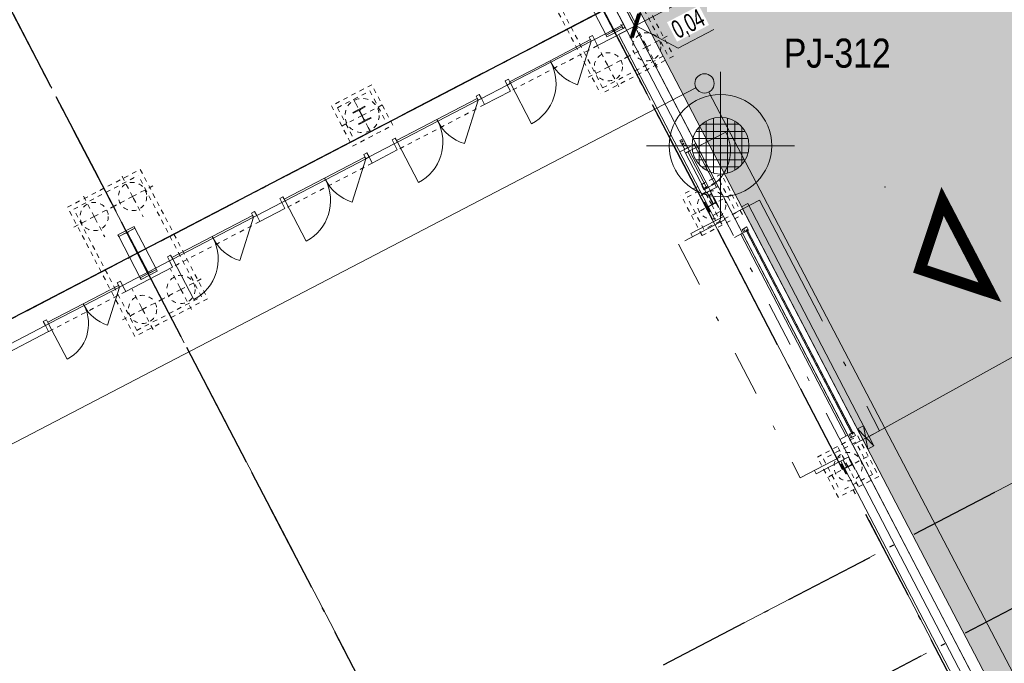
# Model space of a CAD drawing. Header units: metres. Extents: x -535942 to -530626, y -1087729 to -1086275.
# Tile 218 of 247: x -534153 to -534131, y -1086799 to -1086785. Entities that reach past the tile are written whole.
import ezdxf
from ezdxf.enums import TextEntityAlignment as Align

# ---------------------------------------------------------------- set-up
doc = ezdxf.new("R2010")
doc.units = ezdxf.units.M
for name, pattern in [('A_CARA_07', [7, 5, -2]), ('A_CARA_15', [7.6, 5, -1.3, 0, -1.3]), ('B_CARA_03', [3, 2, -1]), ('B_CARA_12', [2.6, 1, -0.8, 0, -0.8]), ('CONTINOUS', [0]), ('Čerchovaná 20mm', [3000, 2000, -500, 0, -500]), ('Čerchovaná 3mm', [5, 3, -1, 0, -1])]:
    doc.linetypes.add(name, pattern=pattern)
for name, color, linetype in [('18', 7, 'Continuous'), ('_blok vrty G Consult', 7, 'Continuous'), ('_blok zaměření - nové', 7, 'Continuous'), ('_základy', 7, 'Continuous'), ('AG srafy budovy', 21, 'Continuous'), ('RP_kom_odvodnění', 160, 'Continuous'), ('RP_kom_odvodnění popis', 160, 'Continuous')]:
    doc.layers.add(name, color=color, linetype=linetype)
for name, color, linetype, lineweight in [('AG budovy tence', 240, 'Continuous', 18), ('AG budovy tluste', 240, 'Continuous', 50), ('AG_kanal destova', 24, 'G_POTR_626_PN', 35), ('AG_kanal splaskova', 24, 'G_POTR_627_PN', 35), ('AG_koty souradnice značky', 240, 'Continuous', 13), ('CA_DVERE', 7, 'Continuous', 13), ('CA_DVERE18', 8, 'Continuous', 9), ('CA_DVERE25', 7, 'Continuous', 9), ('CA_DVERE_NEVHRA1', 3, 'Čerchovaná 3mm', 13), ('CA_NEVHRA', 3, 'A_CARA_07', 9), ('CA_NEVHRA1', 3, 'Čerchovaná 3mm', 18), ('CA_OSY', 5, 'A_CARA_15', 18), ('CA_POHHRA18', 8, 'Continuous', 18), ('CA_POHHRA25', 7, 'Continuous', 25), ('CA_REZY', 1, 'Continuous', 50), ('CA_SRAFY', 9, 'Continuous', 35), ('CA_ZAKLADY25', 7, 'Continuous', 18), ('CA_ZARIZPRED', 8, 'B_CARA_12', 9), ('F-AFFFEQM', 6, 'Continuous', 18), ('RP_kom_popis', 240, 'Continuous', 35), ('RP_kom_srafy_asfalt', 41, 'Continuous', 18), ('RP_komunikace', 240, 'Continuous', 35)]:
    doc.layers.add(name, color=color, linetype=linetype, lineweight=lineweight)
doc.layers.add('AG revizni oblacek', color=111, linetype='Continuous', plot=False)
doc.layers.add('AG_revizni oblacek', color=111, linetype='Continuous', plot=False)
doc.styles.add('PM-Poznámka', font='ARIALN.TTF', dxfattribs={"width": 0.8})
doc.styles.get("Standard").update_dxf_attribs({"font": 'ARIALN.TTF'})
doc.linetypes.add('G_POTR_626_PN', pattern='A,0.5,-1,2,-6.5,[8,hpfmlin.shx,S=1,R=0,X=0,Y=0],-6.5,2,-1,0.5', length=20)
doc.linetypes.add('G_POTR_627_PN', pattern='A,0.5,-1,2,-6.5,[9,hpfmlin.shx,S=1,R=0,X=0,Y=0],-6.5,2,-1,0.5', length=20)
doc.dimstyles.new('RP_Poznámkový', dxfattribs={"dimscale": 0, "dimtxt": 2, "dimasz": 2, "dimexe": 0, "dimexo": 5, "dimgap": 0.5, "dimtad": 1, "dimzin": 1, "dimtxsty": 'PM-Poznámka', "dimblk": 'ARCHTICK', "dimcen": 2.5, "dimclrd": 256, "dimclre": 256, "dimclrt": 256, "dimadec": 5, "dimazin": 0, "dimtm": 1e-09, "dimtfac": 1, "dimtmove": 1, "dimatfit": 3, "dimldrblk": 'CLOSEDBLANK', "dimfxl": 10, "dimfxlon": 1, "dimtfill": 1, "dimlwd": 13, "dimlwe": 13, "dimarcsym": 0})

# ---------------------------------------------------------------- blocks, each defined once
blk = doc.blocks.new('Zaměření - zekan')
at = {"layer": '18', "color": 252, "lineweight": 15}
blk.add_point((-534133.59, -1086788.83), dxfattribs=at)
blk = doc.blocks.new('vjezd')
at = {"layer": 'AG_koty souradnice značky', "color": 0, "const_width": 0.25}
blk.add_lwpolyline([(-976055.613, -717182.345), (-976053.366, -717182.345), (-976054.456, -717181.223)], close=True, dxfattribs=at)
blk = doc.blocks.new('půdorys nový')
at = {"color": 251, "lineweight": 15}
for p, q in [((301.967, 75.606), (301.567, 75.606)), ((301.567, 75.606), (301.567, 75.566)), ((301.567, 75.566), (301.757, 75.566)), ((301.567, 75.565), (301.737, 75.565)), ((301.567, 74.547), (301.567, 75.565)), ((301.737, 75.565), (301.757, 75.545)), ((301.757, 75.566), (301.757, 74.546)), ((301.777, 74.546), (301.777, 75.566)), ((301.777, 75.566), (301.967, 75.566)), ((301.777, 75.545), (301.797, 75.565)), ((301.797, 75.565), (301.967, 75.565)), ((301.967, 75.566), (301.967, 75.606)), ((301.967, 75.565), (301.967, 74.547)), ((307.682, 75.606), (307.382, 75.606)), ((307.382, 75.606), (307.382, 75.592)), ((307.382, 75.592), (307.501, 75.592)), ((307.528, 75.565), (307.528, 75.357)), ((307.536, 75.357), (307.536, 75.565)), ((307.563, 75.592), (307.682, 75.592)), ((307.682, 75.592), (307.682, 75.606)), ((313.097, 74.547), (313.097, 75.565)), ((313.287, 75.566), (313.287, 74.546)), ((313.307, 74.546), (313.307, 75.566)), ((307.382, 75.33), (307.382, 75.316)), ((307.501, 75.33), (307.382, 75.33)), ((307.382, 75.316), (307.682, 75.316)), ((307.682, 75.33), (307.563, 75.33)), ((307.682, 75.316), (307.682, 75.33)), ((301.757, 74.567), (301.737, 74.547)), ((301.797, 74.547), (301.777, 74.567)), ((313.287, 74.567), (313.267, 74.547)), ((313.327, 74.547), (313.307, 74.567)), ((313.497, 74.607), (313.497, 74.547)), ((301.737, 74.547), (301.567, 74.547)), ((301.757, 74.546), (301.567, 74.546)), ((301.567, 74.546), (301.567, 74.506)), ((301.567, 74.506), (301.967, 74.506)), ((301.967, 74.546), (301.777, 74.546)), ((301.967, 74.547), (301.797, 74.547)), ((301.967, 74.506), (301.967, 74.546)), ((313.267, 74.547), (313.097, 74.547)), ((313.287, 74.546), (313.097, 74.546)), ((313.097, 74.546), (313.097, 74.506)), ((313.097, 74.506), (313.497, 74.506)), ((313.497, 74.546), (313.307, 74.546)), ((313.497, 74.547), (313.327, 74.547)), ((313.497, 74.506), (313.497, 74.546)), ((313.467, 71.596), (313.467, 71.746)), ((313.467, 71.746), (313.547, 71.746)), ((313.467, 71.596), (313.467, 71.536)), ((313.472, 71.536), (313.472, 71.596)), ((313.537, 71.606), (313.477, 71.606)), ((313.477, 71.601), (313.537, 71.601)), ((313.491, 71.706), (313.496, 71.716)), ((313.496, 71.697), (313.491, 71.706)), ((313.491, 71.646), (313.496, 71.656)), ((313.496, 71.637), (313.491, 71.646)), ((313.496, 71.716), (313.507, 71.716)), ((313.507, 71.697), (313.496, 71.697)), ((313.496, 71.656), (313.507, 71.656)), ((313.507, 71.637), (313.496, 71.637)), ((313.507, 71.716), (313.513, 71.706)), ((313.513, 71.706), (313.507, 71.697)), ((313.507, 71.656), (313.513, 71.646)), ((313.513, 71.646), (313.507, 71.637)), ((313.542, 71.596), (313.542, 71.536)), ((313.547, 71.536), (313.547, 71.596)), ((313.467, 71.526), (313.467, 71.536)), ((313.477, 71.526), (313.467, 71.526)), ((313.537, 71.531), (313.477, 71.531)), ((313.477, 71.526), (313.537, 71.526)), ((313.547, 71.526), (313.537, 71.526)), ((313.467, 70.456), (313.467, 70.466)), ((313.477, 70.461), (313.537, 70.461)), ((313.329, 70.291), (313.317, 70.291)), ((313.317, 70.291), (313.317, 70.051)), ((313.329, 70.196), (313.329, 70.291)), ((313.467, 70.456), (313.467, 70.396)), ((313.467, 70.386), (313.467, 70.396)), ((313.467, 70.386), (313.467, 70.176)), ((313.467, 70.386), (313.477, 70.386)), ((313.467, 70.176), (313.467, 70.386)), ((313.472, 70.396), (313.472, 70.456)), ((313.537, 70.391), (313.477, 70.391)), ((313.477, 70.386), (313.537, 70.386)), ((313.477, 70.176), (313.477, 70.386)), ((313.537, 70.292), (313.534, 70.292)), ((313.534, 70.292), (313.534, 70.197)), ((313.547, 70.291), (313.535, 70.291)), ((313.535, 70.291), (313.535, 70.196)), ((313.537, 70.292), (313.537, 70.386)), ((313.537, 70.386), (313.547, 70.386)), ((313.537, 70.292), (313.547, 70.292)), ((313.542, 70.456), (313.542, 70.396)), ((313.547, 70.396), (313.547, 70.456)), ((313.547, 70.051), (313.547, 70.291)), ((313.317, 70.051), (313.329, 70.051)), ((313.329, 70.051), (313.329, 70.147)), ((313.514, 70.175), (313.35, 70.175)), ((313.35, 70.168), (313.514, 70.168)), ((313.467, 70.176), (313.477, 70.176)), ((313.513, 70.176), (313.477, 70.176)), ((313.535, 70.147), (313.535, 70.051)), ((313.535, 70.051), (313.547, 70.051)), ((313.329, 63.811), (313.317, 63.811)), ((313.317, 63.811), (313.317, 63.571)), ((313.329, 63.716), (313.329, 63.811)), ((313.397, 63.876), (313.397, 63.696)), ((313.397, 63.696), (313.397, 63.876)), ((313.407, 63.696), (313.407, 63.876)), ((313.537, 63.812), (313.534, 63.812)), ((313.534, 63.812), (313.534, 63.717)), ((313.547, 63.811), (313.535, 63.811)), ((313.535, 63.811), (313.535, 63.716)), ((313.537, 63.812), (313.537, 63.876)), ((313.537, 63.812), (313.547, 63.812)), ((313.547, 63.571), (313.547, 63.811)), ((313.317, 63.571), (313.329, 63.571)), ((313.329, 63.571), (313.329, 63.667)), ((313.514, 63.695), (313.35, 63.695)), ((313.35, 63.688), (313.514, 63.688)), ((313.397, 63.696), (313.407, 63.696)), ((313.513, 63.696), (313.407, 63.696)), ((313.535, 63.667), (313.535, 63.571)), ((313.535, 63.571), (313.547, 63.571))]:
    blk.add_line(p, q, dxfattribs=at)
for centre, radius, start, end in [((307.501, 75.565), 0.027, 0, 90), ((307.563, 75.565), 0.027, 90, 180), ((307.501, 75.357), 0.027, 270, 0), ((307.563, 75.357), 0.027, 180, 270), ((313.477, 71.596), 0.01, 90, 180), ((313.477, 71.596), 0.005, 90, 180), ((313.502, 71.706), 0.012, 90, 270), ((313.502, 71.646), 0.012, 90, 270), ((313.502, 71.706), 0.006, 90, 270), ((313.502, 71.646), 0.006, 90, 270), ((313.502, 71.706), 0.012, 270, 90), ((313.502, 71.706), 0.006, 270, 90), ((313.502, 71.646), 0.012, 270, 90), ((313.502, 71.646), 0.006, 270, 90), ((313.537, 71.596), 0.01, 0, 90), ((313.537, 71.596), 0.005, 0, 90), ((313.477, 71.536), 0.01, 180, 270), ((313.477, 71.536), 0.005, 180, 270), ((313.537, 71.536), 0.005, 270, 0), ((313.537, 71.536), 0.01, 270, 0), ((313.477, 70.456), 0.01, 91.981, 180), ((313.477, 70.456), 0.005, 90, 180), ((313.537, 70.456), 0.01, 0, 88.019), ((313.537, 70.456), 0.005, 0, 90), ((313.477, 70.396), 0.01, 180, 270), ((313.477, 70.396), 0.005, 180, 270), ((313.537, 70.396), 0.005, 270, 0), ((313.537, 70.396), 0.01, 270, 0), ((313.35, 70.196), 0.021, 180, 270), ((313.35, 70.147), 0.021, 90, 180), ((313.513, 70.197), 0.021, 270, 0), ((313.514, 70.196), 0.021, 270, 0), ((313.514, 70.147), 0.021, 0, 90), ((313.35, 63.716), 0.021, 180, 270), ((313.35, 63.667), 0.021, 90, 180), ((313.513, 63.717), 0.021, 270, 0), ((313.514, 63.716), 0.021, 270, 0), ((313.514, 63.667), 0.021, 0, 90)]:
    blk.add_arc(centre, radius, start, end, dxfattribs=at)
at = {"layer": 'CA_NEVHRA1', "color": 251, "lineweight": 15}
for p, q in [((313.747, 70.466), (313.747, 71.526)), ((314.41, 69.781), (313.777, 69.781)), ((314.41, 69.781), (314.41, 64.066)), ((313.747, 69.306), (313.747, 64.306)), ((314.41, 64.066), (313.777, 64.066))]:
    blk.add_line(p, q, dxfattribs=at)
at = {"layer": 'CA_OSY', "color": 251, "lineweight": 15}
for p, q in [((301.767, 11.234), (301.767, 87.661)), ((313.297, 11.234), (313.297, 87.661)), ((224.853, 75.057), (318.349, 75.057)), ((23.167, 61.706), (318.349, 61.706)), ((23.167, 59.266), (318.349, 59.266))]:
    blk.add_line(p, q, dxfattribs=at)
at = {"layer": 'CA_POHHRA18', "color": 251, "lineweight": 15}
for p, q in [((313.447, 70.546), (313.447, 71.446)), ((313.547, 71.446), (314.447, 71.446))]:
    blk.add_line(p, q, dxfattribs=at)
blk.add_arc((313.547, 71.446), 0.9, 270, 0, dxfattribs=at)
at = {"layer": 'CA_POHHRA25', "color": 251, "lineweight": 15}
for p, q in [((313.347, 70.178), (313.347, 74.407)), ((313.547, 74.407), (313.547, 74.507)), ((313.347, 71.526), (313.447, 71.526)), ((313.547, 71.526), (313.447, 71.526)), ((313.447, 71.526), (313.447, 71.446)), ((313.447, 71.446), (313.547, 71.446)), ((313.547, 71.446), (313.507, 71.446)), ((313.507, 71.446), (313.507, 70.546)), ((313.547, 71.446), (313.547, 71.526)), ((313.547, 70.546), (313.547, 71.446)), ((313.707, 71.526), (313.707, 70.466)), ((313.447, 70.466), (313.347, 70.466)), ((313.547, 70.546), (313.447, 70.546)), ((313.447, 70.546), (313.447, 70.466)), ((313.447, 70.466), (313.547, 70.466)), ((313.507, 70.546), (313.547, 70.546)), ((313.547, 70.466), (313.547, 70.546)), ((313.347, 69.956), (313.347, 70.166)), ((313.347, 69.826), (313.347, 69.956)), ((313.547, 69.956), (313.347, 69.956)), ((313.547, 69.956), (313.547, 69.826)), ((313.892, 69.386), (313.777, 69.386)), ((313.777, 69.386), (313.777, 69.306)), ((313.892, 69.306), (313.892, 69.386)), ((313.707, 69.306), (313.707, 64.306)), ((313.747, 64.306), (313.747, 69.306)), ((313.777, 69.306), (313.892, 69.306)), ((313.777, 64.306), (313.777, 64.226)), ((313.892, 64.306), (313.777, 64.306)), ((313.777, 64.306), (313.777, 64.274)), ((313.777, 64.226), (313.892, 64.226)), ((313.892, 64.226), (313.892, 64.306)), ((313.347, 63.698), (313.347, 63.876)), ((313.347, 58.018), (313.347, 63.686))]:
    blk.add_line(p, q, dxfattribs=at)
at = {"layer": 'CA_REZY', "color": 251, "lineweight": 15}
for p, q in [((313.747, 71.526), (313.747, 83.011)), ((313.547, 82.807), (313.547, 74.507)), ((313.547, 74.507), (313.497, 74.507)), ((313.547, 74.407), (313.547, 71.526)), ((313.547, 71.526), (313.747, 71.526)), ((313.547, 70.466), (313.547, 70.322)), ((313.747, 70.466), (313.547, 70.466)), ((313.747, 69.306), (313.747, 70.466)), ((313.547, 70.022), (313.547, 69.956)), ((313.547, 69.306), (313.747, 69.306)), ((313.747, 64.306), (313.547, 64.306)), ((313.747, 25.291), (313.747, 64.306)), ((313.547, 63.876), (313.547, 63.842)), ((313.547, 63.542), (313.547, 58.162))]:
    blk.add_line(p, q, dxfattribs=at)
at = {"layer": 'CA_SRAFY', "color": 251, "lineweight": 15}
for p, q in [((313.807, 69.386), (313.777, 69.386)), ((313.777, 69.386), (313.777, 69.306)), ((313.807, 69.306), (313.807, 69.386)), ((313.807, 69.386), (313.892, 69.386)), ((313.892, 69.386), (313.892, 69.325)), ((313.777, 69.306), (313.807, 69.306)), ((313.844, 69.306), (313.807, 69.306)), ((313.844, 69.306), (313.844, 69.331)), ((313.844, 69.331), (313.869, 69.331)), ((313.869, 69.331), (313.869, 69.306)), ((313.882, 69.306), (313.869, 69.306)), ((313.892, 69.325), (313.882, 69.306)), ((313.777, 64.226), (313.777, 64.306)), ((313.777, 64.306), (313.807, 64.306)), ((313.807, 64.226), (313.777, 64.226)), ((313.807, 64.306), (313.807, 64.226)), ((313.844, 64.306), (313.807, 64.306)), ((313.807, 64.226), (313.892, 64.226)), ((313.844, 64.306), (313.844, 64.281)), ((313.844, 64.281), (313.869, 64.281)), ((313.882, 64.306), (313.869, 64.306)), ((313.869, 64.281), (313.869, 64.306)), ((313.892, 64.288), (313.882, 64.306)), ((313.892, 64.226), (313.892, 64.288))]:
    blk.add_line(p, q, dxfattribs=at)
at = {"layer": 'CA_ZARIZPRED', "color": 251, "lineweight": 15}
for p, q in [((312.737, 69.826), (312.737, 69.746)), ((313.547, 69.826), (312.737, 69.826)), ((313.547, 69.746), (313.547, 69.826)), ((312.387, 69.746), (312.387, 63.956)), ((313.547, 69.746), (312.387, 69.746)), ((313.547, 63.956), (313.547, 69.746)), ((313.777, 69.306), (313.797, 69.306)), ((312.387, 63.956), (313.547, 63.956)), ((312.737, 63.956), (312.737, 63.876)), ((312.737, 63.876), (313.547, 63.876)), ((313.547, 63.876), (313.547, 63.956))]:
    blk.add_line(p, q, dxfattribs=at)
at = {"layer": 'F-AFFFEQM', "color": 251, "lineweight": 15}
for p, q in [((313.844, 69.328), (313.869, 69.328)), ((313.844, 64.284), (313.844, 69.328)), ((313.844, 69.328), (313.869, 69.328)), ((313.844, 64.284), (313.844, 69.328)), ((313.844, 64.306), (313.844, 69.306)), ((313.844, 64.306), (313.844, 69.306)), ((313.844, 64.306), (313.844, 69.306)), ((313.844, 64.306), (313.844, 69.306)), ((313.844, 64.306), (313.844, 69.306)), ((313.844, 64.306), (313.844, 69.306)), ((313.844, 64.306), (313.844, 69.306)), ((313.844, 64.306), (313.844, 69.306)), ((313.844, 64.306), (313.844, 69.306)), ((313.844, 64.306), (313.844, 69.306)), ((313.844, 64.306), (313.844, 69.306)), ((313.844, 64.306), (313.844, 69.306)), ((313.844, 64.306), (313.844, 69.306)), ((313.844, 64.306), (313.844, 69.306)), ((313.844, 64.306), (313.844, 69.306)), ((313.844, 64.306), (313.844, 69.306)), ((313.844, 64.306), (313.844, 69.306)), ((313.844, 64.306), (313.844, 69.306)), ((313.844, 64.306), (313.844, 69.306)), ((313.844, 64.306), (313.844, 69.306)), ((313.844, 64.306), (313.844, 69.306)), ((313.844, 64.306), (313.844, 69.306)), ((313.844, 64.306), (313.844, 69.306)), ((313.844, 64.306), (313.844, 69.306)), ((313.844, 64.306), (313.844, 69.306)), ((313.844, 64.306), (313.844, 69.306)), ((313.844, 64.306), (313.844, 69.306)), ((313.844, 64.306), (313.844, 69.306)), ((313.844, 64.306), (313.844, 69.306)), ((313.844, 64.306), (313.844, 69.306)), ((313.844, 64.306), (313.844, 69.306)), ((313.844, 64.306), (313.844, 69.306)), ((313.844, 64.306), (313.844, 69.306)), ((313.844, 64.306), (313.844, 69.306)), ((313.844, 64.306), (313.844, 69.306)), ((313.844, 64.306), (313.844, 69.306)), ((313.844, 64.306), (313.844, 69.306)), ((313.844, 64.306), (313.844, 69.306)), ((313.844, 64.306), (313.844, 69.306)), ((313.844, 64.306), (313.844, 69.306)), ((313.844, 64.306), (313.844, 69.306)), ((313.844, 64.306), (313.844, 69.306)), ((313.844, 64.306), (313.844, 69.306)), ((313.844, 64.306), (313.844, 69.306)), ((313.844, 64.306), (313.844, 69.306)), ((313.844, 64.306), (313.844, 69.306)), ((313.844, 64.306), (313.844, 69.306)), ((313.844, 64.306), (313.844, 69.306)), ((313.844, 64.306), (313.844, 69.306)), ((313.844, 64.306), (313.844, 69.306)), ((313.844, 64.306), (313.844, 69.306)), ((313.869, 69.328), (313.869, 64.284)), ((313.869, 69.328), (313.869, 64.284)), ((313.869, 69.306), (313.869, 64.306)), ((313.869, 69.306), (313.869, 64.306)), ((313.869, 69.306), (313.869, 64.306)), ((313.869, 69.306), (313.869, 64.306)), ((313.869, 69.306), (313.869, 64.306)), ((313.869, 69.306), (313.869, 64.306)), ((313.869, 69.306), (313.869, 64.306)), ((313.869, 69.306), (313.869, 64.306)), ((313.869, 69.306), (313.869, 64.306)), ((313.869, 69.306), (313.869, 64.306)), ((313.869, 69.306), (313.869, 64.306)), ((313.869, 69.306), (313.869, 64.306)), ((313.869, 69.306), (313.869, 64.306)), ((313.869, 69.306), (313.869, 64.306)), ((313.869, 69.306), (313.869, 64.306)), ((313.869, 69.306), (313.869, 64.306)), ((313.869, 69.306), (313.869, 64.306)), ((313.869, 69.306), (313.869, 64.306)), ((313.869, 69.306), (313.869, 64.306)), ((313.869, 69.306), (313.869, 64.306)), ((313.869, 69.306), (313.869, 64.306)), ((313.869, 69.306), (313.869, 64.306)), ((313.869, 69.306), (313.869, 64.306)), ((313.869, 69.306), (313.869, 64.306)), ((313.869, 69.306), (313.869, 64.306)), ((313.869, 69.306), (313.869, 64.306)), ((313.869, 69.306), (313.869, 64.306)), ((313.869, 69.306), (313.869, 64.306)), ((313.869, 69.306), (313.869, 64.306)), ((313.869, 69.306), (313.869, 64.306)), ((313.869, 69.306), (313.869, 64.306)), ((313.869, 69.306), (313.869, 64.306)), ((313.869, 69.306), (313.869, 64.306)), ((313.869, 69.306), (313.869, 64.306)), ((313.869, 69.306), (313.869, 64.306)), ((313.869, 69.306), (313.869, 64.306)), ((313.869, 69.306), (313.869, 64.306)), ((313.869, 69.306), (313.869, 64.306)), ((313.869, 69.306), (313.869, 64.306)), ((313.869, 69.306), (313.869, 64.306)), ((313.869, 69.306), (313.869, 64.306)), ((313.869, 69.306), (313.869, 64.306)), ((313.869, 69.306), (313.869, 64.306)), ((313.869, 69.306), (313.869, 64.306)), ((313.869, 69.306), (313.869, 64.306)), ((313.869, 69.306), (313.869, 64.306)), ((313.869, 69.306), (313.869, 64.306)), ((313.869, 69.306), (313.869, 64.306)), ((313.869, 69.306), (313.869, 64.306)), ((313.869, 69.306), (313.869, 64.306)), ((313.869, 69.306), (313.869, 64.306)), ((313.869, 64.284), (313.844, 64.284)), ((313.869, 64.284), (313.844, 64.284))]:
    blk.add_line(p, q, dxfattribs=at)
blk = doc.blocks.new('_vrty G Consult')
at = {"layer": 'AG revizni oblacek', "linetype": 'Continuous', "lineweight": 0}
for p, q in [((-534137.204, -1086787.299), (-534137.204, -1086786.3)), ((-534137.36, -1086787.319), (-534137.36, -1086788.529)), ((-534137.204, -1086787.299), (-534137.204, -1086788.548)), ((-534137.048, -1086787.319), (-534137.048, -1086788.529)), ((-534137.674, -1086787.51), (-534137.674, -1086788.337)), ((-534136.791, -1086787.454), (-534137.617, -1086787.454)), ((-534137.516, -1086787.382), (-534137.516, -1086788.466)), ((-534136.892, -1086787.382), (-534136.892, -1086788.466)), ((-534136.734, -1086787.51), (-534136.734, -1086788.337)), ((-534136.599, -1086787.768), (-534137.809, -1086787.768)), ((-534136.664, -1086787.61), (-534137.744, -1086787.61)), ((-534137.829, -1086787.924), (-534138.828, -1086787.924)), ((-534136.579, -1086787.924), (-534137.829, -1086787.924)), ((-534135.58, -1086787.924), (-534136.579, -1086787.924)), ((-534136.599, -1086788.08), (-534137.809, -1086788.08)), ((-534136.664, -1086788.236), (-534137.744, -1086788.236)), ((-534136.791, -1086788.392), (-534137.617, -1086788.392)), ((-534137.204, -1086789.548), (-534137.204, -1086788.548))]:
    blk.add_line(p, q, dxfattribs=at)
for radius in [1.125, 0.625]:
    blk.add_circle((-534137.204, -1086787.924), radius, dxfattribs=at)
at = {"layer": 'AG revizni oblacek'}
blk.add_point((-534137.204, -1086787.923), dxfattribs=at)
blk.add_point((-534137.204, -1086787.923), dxfattribs=at)
at = {"layer": 'AG revizni oblacek', "width": 1.012949}
blk.add_text('PJ-312', height=0.6372, dxfattribs=at).set_placement((-534135.812, -1086786.211), (-534133.469, -1086786.211), align=Align.FIT)
blk = doc.blocks.new('A$Ce203e9d8')
at = {"layer": 'AG_revizni oblacek', "ltscale": 0.5}
blk.add_line((-4.914, -7.605), (88.706, -7.605), dxfattribs=at)
blk = doc.blocks.new('přeložka náhon')
at = {"layer": 'AG_kanal splaskova', "color": 251, "lineweight": 13, "ltscale": 0.7}
for points in [[(-534176.566, -1086806.87), (-534137.743, -1086786.655)], [(-534137.456, -1086786.746), (-534114.566, -1086830.46)]]:
    blk.add_lwpolyline(points, dxfattribs=at)
at = {"layer": 'AG_kanal splaskova', "color": 251, "linetype": 'CONTINOUS', "lineweight": 13, "ltscale": 0.7}
blk.add_circle((-534137.554, -1086786.557), 0.212, dxfattribs=at)
blk = doc.blocks.new('A$Cf8a33a96')
at = {"layer": 'AG_revizni oblacek', "linetype": 'Čerchovaná 20mm'}
for p, q in [((272960, -9246), (272960, 67435)), ((284490, -9246), (284490, 67435)), ((196046, 54830), (289987, 54830)), ((-6174, 41480), (290263, 41480)), ((-6174, 39040), (290263, 39040))]:
    blk.add_line(p, q, dxfattribs=at)
at = {"layer": 'CA_NEVHRA', "color": 252, "lineweight": 13}
for p, q in [((272485, 55981), (272485, 56481)), ((273435, 55981), (273435, 56481)), ((272485, 55981), (271985, 55981)), ((272485, 55981), (272485, 55931)), ((272485, 55981), (272985, 55981)), ((273435, 55981), (272935, 55981)), ((273435, 55981), (273435, 55931)), ((273435, 55981), (273935, 55981)), ((272485, 55931), (272485, 55481)), ((273435, 55931), (273435, 55481)), ((278725, 55536), (278725, 55731)), ((278725, 55231), (278725, 55536)), ((278525, 55231), (278225, 55231)), ((278725, 55231), (278525, 55231)), ((278725, 55231), (278725, 54936)), ((278725, 55231), (278925, 55231)), ((278925, 55231), (279225, 55231)), ((278725, 54936), (278725, 54731)), ((272485, 53731), (272485, 54181)), ((273435, 53731), (273435, 54181)), ((284015, 53731), (284015, 54181)), ((284965, 53731), (284965, 54181)), ((272485, 53681), (271985, 53681)), ((272485, 53681), (272485, 53731)), ((272485, 53681), (272985, 53681)), ((272485, 53681), (272485, 53181)), ((273435, 53681), (272935, 53681)), ((273435, 53681), (273435, 53731)), ((273435, 53681), (273435, 53181)), ((273435, 53681), (273935, 53681)), ((284015, 53681), (283515, 53681)), ((284015, 53681), (284015, 53731)), ((284015, 53681), (284515, 53681)), ((284015, 53681), (284015, 53181)), ((284965, 53681), (284465, 53681)), ((284965, 53681), (284965, 53731)), ((284965, 53681), (284965, 53181)), ((284965, 53681), (285465, 53681)), ((284625, 50120), (284625, 50445)), ((284450, 49945), (284125, 49945)), ((284625, 49945), (284450, 49945)), ((284625, 49945), (284625, 50120)), ((284625, 49945), (284625, 49770)), ((284625, 49945), (284800, 49945)), ((284800, 49945), (285125, 49945)), ((284625, 49770), (284625, 49445)), ((284625, 43640), (284625, 43965)), ((284450, 43465), (284125, 43465)), ((284625, 43465), (284450, 43465)), ((284625, 43465), (284625, 43640)), ((284625, 43465), (284625, 43290)), ((284625, 43465), (284800, 43465)), ((284800, 43465), (285125, 43465)), ((284625, 43290), (284625, 42965))]:
    blk.add_line(p, q, dxfattribs=at)
for centre, radius in [((272485, 55981), 310), ((273435, 55981), 310), ((278725, 55231), 375), ((272485, 53681), 310), ((273435, 53681), 310), ((284015, 53681), 310), ((284965, 53681), 310), ((284625, 49945), 310), ((284625, 43465), 310)]:
    blk.add_circle(centre, radius, dxfattribs=at)
at = {"layer": 'CA_ZAKLADY25', "color": 252, "linetype": 'B_CARA_03', "lineweight": 13}
for p, q in [((272060, 53231), (272060, 56431)), ((272060, 56431), (273860, 56431)), ((273860, 56431), (273860, 53231)), ((283590, 56431), (283590, 53231)), ((285390, 56431), (285390, 53231)), ((272160, 53331), (272160, 56331)), ((272160, 56331), (273760, 56331)), ((273760, 53331), (273760, 56331)), ((283690, 53331), (283690, 56331)), ((285290, 53331), (285290, 56331)), ((279225, 55731), (278225, 55731)), ((278225, 55731), (278225, 54731)), ((278325, 55631), (278325, 54831)), ((278325, 55631), (279125, 55631)), ((279125, 55631), (279125, 54831)), ((279225, 54731), (279225, 55731)), ((278225, 54731), (279225, 54731)), ((278325, 54831), (279125, 54831)), ((273860, 53231), (272060, 53231)), ((272160, 53331), (273760, 53331)), ((285390, 53231), (283590, 53231)), ((283690, 53331), (285290, 53331)), ((284125, 49445), (284125, 50445)), ((285125, 50445), (284125, 50445)), ((285125, 49445), (285125, 50445)), ((284225, 50345), (285025, 50345)), ((284225, 49545), (284225, 50345)), ((285025, 50345), (285025, 49545)), ((285025, 49545), (284225, 49545)), ((284125, 49445), (285125, 49445)), ((284125, 43965), (285125, 43965)), ((284125, 42965), (284125, 43965)), ((285125, 43965), (285125, 42965)), ((284225, 43865), (284225, 43065)), ((285025, 43865), (284225, 43865)), ((285025, 43065), (285025, 43865)), ((285025, 43065), (284225, 43065)), ((285125, 42965), (284125, 42965))]:
    blk.add_line(p, q, dxfattribs=at)
blk = doc.blocks.new('A$C3fb6d5f6')
at = {"layer": 'AG_revizni oblacek', "linetype": 'Čerchovaná 20mm'}
for p, q in [((72935, -15041), (72935, 7540)), ((84465, -15041), (84465, 7540)), ((-4209, -7605), (91101, -7605))]:
    blk.add_line(p, q, dxfattribs=at)
at = {"layer": 'CA_DVERE18', "color": 240, "lineweight": 13}
for p, q in [((70485, -8084), (70485, -8959)), ((72235, -8084), (71616, -8703)), ((73555, -8084), (73555, -9084)), ((75555, -8084), (74848, -8792)), ((76335, -8084), (76335, -9084)), ((78335, -8084), (77628, -8792)), ((79115, -8084), (79115, -9084)), ((81115, -8084), (80408, -8792)), ((81915, -8084), (81915, -9084)), ((83915, -8084), (83208, -8792))]:
    blk.add_line(p, q, dxfattribs=at)
for centre, radius, start, end in [((70485, -8084), 875, 270, 0), ((72235, -8084), 875, 180, 225), ((73555, -8084), 1000, 270, 0), ((75555, -8084), 1000, 180, 225), ((76335, -8084), 1000, 270, 0), ((78335, -8084), 1000, 180, 225), ((79115, -8084), 1000, 270, 0), ((81115, -8084), 1000, 180, 225), ((81915, -8084), 1000, 270, 0), ((83915, -8084), 1000, 180, 225)]:
    blk.add_arc(centre, radius, start, end, dxfattribs=at)
at = {"layer": 'CA_DVERE25', "color": 240, "lineweight": 13}
for p, q in [((70405, -7984), (70485, -7984)), ((70405, -8084), (70405, -7984)), ((70485, -7984), (70485, -8084)), ((72235, -7984), (72315, -7984)), ((72235, -8084), (72235, -7984)), ((72315, -7984), (72315, -8084)), ((73475, -7984), (73555, -7984)), ((73475, -8084), (73475, -7984)), ((73555, -7984), (73555, -8084)), ((75555, -7984), (75635, -7984)), ((75555, -8084), (75555, -7984)), ((75635, -7984), (75635, -8084)), ((76255, -7984), (76335, -7984)), ((76255, -8084), (76255, -7984)), ((76335, -7984), (76335, -8084)), ((78335, -7984), (78415, -7984)), ((78335, -8084), (78335, -7984)), ((78415, -7984), (78415, -8084)), ((79035, -7984), (79115, -7984)), ((79035, -8084), (79035, -7984)), ((79115, -7984), (79115, -8084)), ((81115, -7984), (81195, -7984)), ((81115, -8084), (81115, -7984)), ((81195, -7984), (81195, -8084)), ((81835, -7984), (81915, -7984)), ((81835, -8084), (81835, -7984)), ((81915, -7984), (81915, -8084)), ((83915, -7984), (83995, -7984)), ((83915, -8084), (83915, -7984)), ((83995, -7984), (83995, -8084)), ((70485, -8084), (70405, -8084)), ((70485, -8044), (71360, -8044)), ((70485, -8084), (70485, -8044)), ((71360, -8084), (70485, -8084)), ((71360, -8044), (71360, -8084)), ((71360, -8044), (72235, -8044)), ((71360, -8084), (71360, -8044)), ((72235, -8084), (71360, -8084)), ((72235, -8044), (72235, -8084)), ((72315, -8084), (72235, -8084)), ((73555, -8084), (73475, -8084)), ((73555, -8044), (74555, -8044)), ((73555, -8084), (73555, -8044)), ((74555, -8084), (73555, -8084)), ((74555, -8044), (74555, -8084)), ((74555, -8044), (75555, -8044)), ((74555, -8084), (74555, -8044)), ((75555, -8084), (74555, -8084)), ((75555, -8044), (75555, -8084)), ((75635, -8084), (75555, -8084)), ((76335, -8084), (76255, -8084)), ((76335, -8044), (77335, -8044)), ((76335, -8084), (76335, -8044)), ((77335, -8084), (76335, -8084)), ((77335, -8044), (77335, -8084)), ((77335, -8044), (78335, -8044)), ((77335, -8084), (77335, -8044)), ((78335, -8084), (77335, -8084)), ((78335, -8044), (78335, -8084)), ((78415, -8084), (78335, -8084)), ((79115, -8084), (79035, -8084)), ((79115, -8044), (80115, -8044)), ((79115, -8084), (79115, -8044)), ((80115, -8084), (79115, -8084)), ((80115, -8044), (80115, -8084)), ((80115, -8044), (81115, -8044)), ((80115, -8084), (80115, -8044)), ((81115, -8084), (80115, -8084)), ((81115, -8044), (81115, -8084)), ((81195, -8084), (81115, -8084)), ((81915, -8084), (81835, -8084)), ((81915, -8044), (82915, -8044)), ((81915, -8084), (81915, -8044)), ((82915, -8084), (81915, -8084)), ((82915, -8044), (82915, -8084)), ((82915, -8044), (83915, -8044)), ((82915, -8084), (82915, -8044)), ((83915, -8084), (82915, -8084)), ((83915, -8044), (83915, -8084)), ((83995, -8084), (83915, -8084))]:
    blk.add_line(p, q, dxfattribs=at)
at = {"layer": 'CA_DVERE_NEVHRA1', "color": 240, "lineweight": 13}
for p, q in [((72315, -8234), (70405, -8234)), ((75635, -8234), (73475, -8234)), ((78415, -8234), (76255, -8234)), ((81195, -8234), (79035, -8234)), ((83995, -8234), (81835, -8234))]:
    blk.add_line(p, q, dxfattribs=at)
at = {"layer": 'CA_POHHRA25', "color": 240, "lineweight": 13}
blk.add_line((84715, -8234), (84715, -8084), dxfattribs=at)
at = {"layer": 'CA_REZY', "color": 240, "lineweight": 13}
for p, q in [((84715, 150), (84715, -8084)), ((70405, -8084), (69350, -8084)), ((70405, -8234), (70405, -8084)), ((73475, -8084), (72315, -8084)), ((72315, -8084), (72315, -8234)), ((73475, -8234), (73475, -8084)), ((76255, -8084), (75635, -8084)), ((75635, -8084), (75635, -8234)), ((76255, -8234), (76255, -8084)), ((79035, -8084), (78415, -8084)), ((78415, -8084), (78415, -8234)), ((79035, -8234), (79035, -8084)), ((81835, -8084), (81195, -8084)), ((81195, -8084), (81195, -8234)), ((81835, -8234), (81835, -8084)), ((84715, -8084), (83995, -8084)), ((83995, -8084), (83995, -8234)), ((69200, -8234), (70405, -8234)), ((72315, -8234), (73475, -8234)), ((75635, -8234), (76255, -8234)), ((78415, -8234), (79035, -8234)), ((81195, -8234), (81835, -8234)), ((83995, -8234), (84715, -8234))]:
    blk.add_line(p, q, dxfattribs=at)
blk = doc.blocks.new('A$C805d0d84')
at = {"layer": 'AG srafy budovy', "transparency": 33554559}
h = blk.add_hatch(color=256, dxfattribs=at)
h.dxf.hatch_style = 1
h.paths.add_polyline_path([(490, 50), (6190, 50), (6190, -6900), (490, -6900)])
at = {"layer": 'AG revizni oblacek'}
for p, q in [((0, 1454), (0, -9105)), ((450, 0), (-1886, 0)), ((450, -7605), (-1609, -7605))]:
    blk.add_line(p, q, dxfattribs=at)
at = {"layer": 'CA_DVERE', "color": 240, "linetype": 'ByBlock', "lineweight": 13}
for p, q in [((5890, -2700), (5890, -3798)), ((5890, -4300), (5890, -5398)), ((4240, -4400), (3340, -4400)), ((4240, -4350), (4240, -4400)), ((4390, -4400), (4240, -4400)), ((4390, -4350), (4390, -4400)), ((4240, -5300), (4390, -5300)), ((4240, -5300), (4240, -5350)), ((4390, -5300), (4390, -5350))]:
    blk.add_line(p, q, dxfattribs=at)
at = {"layer": 'CA_DVERE', "color": 240, "linetype": 'Continuous', "lineweight": 13}
for p, q in [((4240, -4400), (4240, -5300)), ((4390, -4400), (4390, -5300))]:
    blk.add_line(p, q, dxfattribs=at)
at = {"layer": 'CA_DVERE', "color": 240, "linetype": 'ByBlock', "lineweight": 13}
for points in [[(6090, -2800), (6190, -2800), (6190, -2700), (6090, -2700)], [(6090, -2720), (6190, -2720), (6190, -3780), (6090, -3780)], [(6090, -3800), (6190, -3800), (6190, -3700), (6090, -3700)], [(6090, -4400), (6190, -4400), (6190, -4300), (6090, -4300)], [(6090, -4320), (6190, -4320), (6190, -5380), (6090, -5380)], [(6090, -5400), (6190, -5400), (6190, -5300), (6090, -5300)]]:
    blk.add_lwpolyline(points, close=True, dxfattribs=at)
for points in [[(6140, -3700), (6140, -2800), (7040, -2800, -0.414214)], [(6140, -5300), (6140, -4400), (7040, -4400, -0.414214)]]:
    blk.add_lwpolyline(points, format="xyb", close=True, dxfattribs=at)
blk.add_arc((4240, -4400), 900, 180, 270, dxfattribs=at)
at = {"layer": 'CA_NEVHRA', "color": 240, "lineweight": 13, "ltscale": 0.2}
for points in [[(990, -6900), (1090, -6600), (1090, -6900), (990, -6600)], [(3615, -6900), (3865, -6600), (3865, -6900), (3615, -6600)]]:
    blk.add_lwpolyline(points, close=True, dxfattribs=at)
at = {"layer": 'CA_POHHRA18', "color": 240, "lineweight": 13}
for p, q in [((2340, -50), (4340, -50)), ((2340, -121), (4340, -120)), ((2440, -85), (4240, -85)), ((6019, -6300), (6020, -5700)), ((6055, -6200), (6055, -5800)), ((6090, -6300), (6090, -5700)), ((1440, -6729), (3440, -6730)), ((1440, -6800), (3440, -6800)), ((1540, -6765), (3340, -6765))]:
    blk.add_line(p, q, dxfattribs=at)
blk.add_circle((6290, -6600), 50, dxfattribs=at)
at = {"layer": 'CA_POHHRA25', "color": 240, "lineweight": 13}
for p, q in [((2340, 50), (4340, 50)), ((2340, -250), (4340, -250)), ((5890, -5700), (5890, -6300)), ((6190, -5700), (6190, -6300)), ((1440, -6600), (3440, -6600)), ((1440, -6900), (3440, -6900))]:
    blk.add_line(p, q, dxfattribs=at)
for points in [[(2340, -120), (2440, -120), (2440, -50), (2340, -50)], [(4340, -120), (4240, -120), (4240, -50), (4340, -50)], [(6020, -5700), (6020, -5800), (6090, -5800), (6090, -5700)], [(6020, -6300), (6020, -6200), (6090, -6200), (6090, -6300)], [(1440, -6730), (1540, -6730), (1540, -6800), (1440, -6800)], [(3440, -6730), (3340, -6730), (3340, -6800), (3440, -6800)]]:
    blk.add_lwpolyline(points, close=True, dxfattribs=at)
at = {"layer": 'CA_REZY', "color": 240, "lineweight": 13}
for p, q in [((2340, 50), (490, 50)), ((490, 50), (490, -6900)), ((2340, -250), (2340, 50)), ((6190, 50), (4340, 50)), ((4340, -250), (4340, 50)), ((6190, -2700), (6190, 50)), ((2340, -250), (790, -250)), ((790, -250), (790, -3900)), ((5890, -250), (4340, -250)), ((5890, -2700), (5890, -250)), ((5890, -3900), (5890, -3798)), ((6190, -4300), (6190, -3800)), ((790, -3900), (5890, -3900)), ((790, -4200), (790, -6600)), ((790, -4200), (4240, -4200)), ((4240, -4350), (4240, -4200)), ((4390, -4200), (5890, -4200)), ((4390, -4350), (4390, -4200)), ((5890, -4300), (5890, -4200)), ((4240, -4350), (4390, -4350)), ((4240, -6600), (4240, -5350)), ((4240, -5350), (4390, -5350)), ((4390, -6600), (4390, -5350)), ((5890, -5700), (5890, -5400)), ((6190, -5700), (6190, -5398)), ((5890, -5700), (6190, -5700)), ((5890, -6600), (5890, -6300)), ((5890, -6300), (6190, -6300)), ((6190, -6900), (6190, -6300)), ((790, -6600), (1440, -6600)), ((1440, -6900), (1440, -6600)), ((3440, -6600), (4240, -6600)), ((3440, -6900), (3440, -6600)), ((4390, -6600), (5890, -6600)), ((490, -6900), (1440, -6900)), ((3440, -6900), (6190, -6900))]:
    blk.add_line(p, q, dxfattribs=at)
for points in [[(5890, -2700), (6190, -2700)], [(5890, -3800), (6190, -3800)], [(5890, -4300), (6190, -4300)], [(5890, -5400), (6190, -5400)]]:
    blk.add_lwpolyline(points, dxfattribs=at)
at = {"layer": 'CA_SRAFY', "color": 240, "lineweight": 13}
for p, q in [((4240, -4350), (4390, -4350)), ((4240, -5350), (4390, -5350))]:
    blk.add_line(p, q, dxfattribs=at)
blk = doc.blocks.new('_ARCHTICK')
at = {"color": 0, "linetype": 'ByBlock', "const_width": 0.15}
blk.add_lwpolyline([(-0.5, -0.5), (0.5, 0.5)], dxfattribs=at)
blk = doc.blocks.new('*D186')
at = {"layer": 'AG_koty souradnice značky', "linetype": 'Continuous', "lineweight": 13, "transparency": 16777216}
for p, q in [((-534134.333, -1086782), (-534133.996, -1086782.647)), ((-534133.996, -1086782.647), (-534139.051, -1086785.28)), ((-534139.388, -1086784.633), (-534139.051, -1086785.28))]:
    blk.add_line(p, q, dxfattribs=at)
at = {"layer": 'Defpoints', "color": 0, "transparency": 16777216}
for p in [(-534134.61, -1086781.468), (-534139.665, -1086784.101), (-534139.051, -1086785.28)]:
    blk.add_point(p, dxfattribs=at)
at = {"layer": 'AG_koty souradnice značky', "lineweight": 13, "transparency": 16777216, "xscale": 0.4, "yscale": 0.4, "zscale": 0.4}
for p, rotation in [((-534133.996, -1086782.647), 27.51344999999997), ((-534139.051, -1086785.28), 207.51345)]:
    blk.add_blockref('_ARCHTICK', p, dxfattribs=dict(at, rotation=rotation))
at = {"layer": 'AG_koty souradnice značky', "transparency": 16777216, "insert": (-534136.681, -1086783.661), "char_height": 0.4, "attachment_point": 5, "rotation": 27.5134, "style": 'PM-Poznámka', "bg_fill": 3, "box_fill_scale": 1.1, "bg_fill_color": 256, "bg_fill_true_color": 13158600, "bg_fill_transparency": 0}
blk.add_mtext('5,70', dxfattribs=at)
blk = doc.blocks.new('_ClosedBlank')
at = {"color": 0, "linetype": 'ByBlock', "lineweight": -2}
for p, q in [((-1, 0.167), (0, 0)), ((-1, 0.167), (-1, -0.167)), ((0, 0), (-1, -0.167))]:
    blk.add_line(p, q, dxfattribs=at)
blk = doc.blocks.new('*D187')
at = {"layer": 'AG_koty souradnice značky', "linetype": 'Continuous', "lineweight": 13, "transparency": 16777216}
for p, q in [((-534139.423, -1086784.652), (-534139.087, -1086785.298)), ((-534139.388, -1086784.633), (-534139.051, -1086785.28)), ((-534139.051, -1086785.28), (-534138.697, -1086785.095)), ((-534139.087, -1086785.298), (-534139.441, -1086785.483)), ((-534139.051, -1086785.28), (-534139.087, -1086785.298)), ((-534139.051, -1086785.28), (-534139.087, -1086785.298)), ((-534139.069, -1086785.289), (-534138.133, -1086785.784)), ((-534138.133, -1086785.784), (-534137.352, -1086785.377))]:
    blk.add_line(p, q, dxfattribs=at)
at = {"layer": 'Defpoints', "color": 0, "transparency": 16777216}
for p in [(-534139.701, -1086784.12), (-534139.665, -1086784.101), (-534139.087, -1086785.298)]:
    blk.add_point(p, dxfattribs=at)
at = {"layer": 'AG_koty souradnice značky', "lineweight": 13, "transparency": 16777216, "xscale": 0.4, "yscale": 0.4, "zscale": 0.4}
for p, rotation in [((-534139.087, -1086785.298), 27.51344999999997), ((-534139.051, -1086785.28), 207.51345)]:
    blk.add_blockref('_ARCHTICK', p, dxfattribs=dict(at, rotation=rotation))
at = {"layer": 'AG_koty souradnice značky', "transparency": 16777216, "insert": (-534137.9, -1086785.278), "char_height": 0.4, "attachment_point": 5, "rotation": 27.5134, "style": 'PM-Poznámka', "bg_fill": 3, "box_fill_scale": 1.1, "bg_fill_color": 256, "bg_fill_true_color": 13158600, "bg_fill_transparency": 0}
blk.add_mtext('0,04', dxfattribs=at)
blk = doc.blocks.new('komunikace')
at = {"layer": 'RP_kom_srafy_asfalt', "lineweight": 13, "transparency": 33554577}
h = blk.add_hatch(color=256, dxfattribs=at)
h.dxf.hatch_style = 1
edge = h.paths.add_edge_path()
edge.add_line((-534366.943, -1086966.059), (-534367.944, -1086966.479))
edge.add_line((-534367.944, -1086966.479), (-534369.119, -1086966.968))
edge.add_line((-534369.119, -1086966.968), (-534368.034, -1086969.051))
edge.add_line((-534368.034, -1086969.051), (-534222.595, -1086893.297))
edge.add_line((-534222.595, -1086893.297), (-534221.121, -1086892.676))
edge.add_line((-534221.121, -1086892.676), (-534219.318, -1086891.834))
edge.add_line((-534219.318, -1086891.834), (-534218.423, -1086891.356))
edge.add_line((-534218.423, -1086891.356), (-534217.658, -1086890.815))
edge.add_line((-534217.658, -1086890.815), (-534217.386, -1086890.584))
edge.add_line((-534217.386, -1086890.584), (-534200.738, -1086881.912))
edge.add_line((-534200.738, -1086881.912), (-534199.32, -1086882.41))
edge.add_line((-534199.32, -1086882.41), (-534197.861, -1086882.4))
edge.add_line((-534197.861, -1086882.4), (-534194.484, -1086881.69))
edge.add_line((-534194.484, -1086881.69), (-534187.552, -1086878.807))
edge.add_line((-534187.552, -1086878.807), (-534187.339, -1086879.218))
edge.add_line((-534187.339, -1086879.218), (-534182.831, -1086876.87))
edge.add_line((-534182.831, -1086876.87), (-534174.104, -1086873.38))
edge.add_line((-534174.104, -1086873.38), (-534155.642, -1086865.637))
edge.add_line((-534155.642, -1086865.637), (-534149.586, -1086863.078))
edge.add_line((-534149.586, -1086863.078), (-534145.545, -1086861.401))
edge.add_line((-534145.545, -1086861.401), (-534141.812, -1086859.958))
edge.add_line((-534141.812, -1086859.958), (-534139.924, -1086859.228))
edge.add_line((-534139.924, -1086859.228), (-534131.3, -1086856.14))
edge.add_line((-534131.3, -1086856.14), (-534115.644, -1086848.919))
edge.add_line((-534115.644, -1086848.919), (-534115.116, -1086848.691))
edge.add_line((-534115.116, -1086848.691), (-534101.692, -1086841.244))
edge.add_arc((-534106.371, -1086832.808), 9.647, 299.0201, 354.4572)
edge.add_line((-534096.77, -1086833.74), (-534096.669, -1086832.81))
edge.add_arc((-534086.734, -1086833.883), 9.993, 124.6047, 173.8373, ccw=False)
edge.add_arc((-534086.9, -1086833.785), 9.818, 123.0315, 124.1369, ccw=False)
edge.add_line((-534092.252, -1086825.553), (-534094.04, -1086822.355))
edge.add_line((-534094.04, -1086822.355), (-534094.49, -1086822.57))
edge.add_line((-534094.49, -1086822.57), (-534095.48, -1086822.88))
edge.add_line((-534095.48, -1086822.88), (-534096.44, -1086822.95))
edge.add_line((-534096.44, -1086822.95), (-534097.57, -1086822.86))
edge.add_line((-534097.57, -1086822.86), (-534098.46, -1086822.57))
edge.add_line((-534098.46, -1086822.57), (-534101.43, -1086820.53))
edge.add_line((-534101.43, -1086820.53), (-534103.51, -1086818.2))
edge.add_line((-534103.51, -1086818.2), (-534105.97, -1086814.25))
edge.add_line((-534105.97, -1086814.25), (-534116.35, -1086794.52))
edge.add_line((-534116.35, -1086794.52), (-534117.17, -1086792.06))
edge.add_line((-534117.17, -1086792.06), (-534117.42, -1086790.69))
edge.add_line((-534117.42, -1086790.69), (-534117.39, -1086789.25))
edge.add_line((-534117.39, -1086789.25), (-534117.19, -1086787.5))
edge.add_line((-534117.19, -1086787.5), (-534116.66, -1086785.76))
edge.add_line((-534116.66, -1086785.76), (-534115.86, -1086784.28))
edge.add_line((-534115.86, -1086784.28), (-534115.39, -1086783.555))
edge.add_line((-534115.39, -1086783.555), (-534118.669, -1086779.052))
edge.add_line((-534118.669, -1086779.052), (-534118.78, -1086778.9))
edge.add_line((-534118.78, -1086778.9), (-534119.79, -1086778.87))
edge.add_line((-534119.79, -1086778.87), (-534120.72, -1086778.71))
edge.add_line((-534120.72, -1086778.71), (-534122.33, -1086778.24))
edge.add_line((-534122.33, -1086778.24), (-534123.61, -1086777.53))
edge.add_line((-534123.61, -1086777.53), (-534124.14, -1086776.51))
edge.add_line((-534124.14, -1086776.51), (-534124.5, -1086775.53))
edge.add_line((-534124.5, -1086775.53), (-534124.78, -1086773.93))
edge.add_line((-534124.78, -1086773.93), (-534124.92, -1086772.42))
edge.add_line((-534124.92, -1086772.42), (-534124.95, -1086770.88))
edge.add_line((-534124.95, -1086770.88), (-534132.807, -1086769.514))
edge.add_line((-534132.807, -1086769.514), (-534132.982, -1086770.389))
edge.add_arc((-534139.464, -1086768.841), 6.664, 295.3172, 346.5731, ccw=False)
edge.add_line((-534136.614, -1086774.865), (-534137.521, -1086775.338))
edge.add_line((-534137.521, -1086775.338), (-534134.273, -1086781.574))
edge.add_line((-534134.273, -1086781.574), (-534139.363, -1086784.226))
edge.add_line((-534139.363, -1086784.226), (-534113.431, -1086834.013))
edge.add_line((-534113.431, -1086834.013), (-534123.746, -1086839.386))
edge.add_line((-534123.746, -1086839.386), (-534121.785, -1086843.15))
edge.add_line((-534121.785, -1086843.15), (-534186.706, -1086876.966))
edge.add_line((-534186.706, -1086876.966), (-534188.667, -1086873.201))
edge.add_line((-534188.667, -1086873.201), (-534366.943, -1086966.059))
at = {"layer": 'AG_kanal destova', "lineweight": 13, "ltscale": 0.7}
blk.add_lwpolyline([(-534133.943, -1086794.308), (-534118.535, -1086785.773)], dxfattribs=at)
at = {"layer": 'RP_kom_odvodnění', "lineweight": 13}
blk.add_lwpolyline([(-534133.967, -1086794.586), (-534133.967, -1086794.586), (-534136.739, -1086789.264), (-534136.606, -1086789.195), (-534133.834, -1086794.516), (-534133.967, -1086794.586)], dxfattribs=at)
at = {"layer": 'RP_kom_odvodnění popis', "linetype": 'G_POTR_626_PN', "lineweight": 13}
for points in [[(-534134.065, -1086794.073), (-534134.065, -1086794.073), (-534134.198, -1086794.142), (-534133.967, -1086794.586), (-534133.834, -1086794.516), (-534134.065, -1086794.073)], [(-534133.967, -1086794.586), (-534134.065, -1086794.073)], [(-534133.834, -1086794.516), (-534134.198, -1086794.142)]]:
    blk.add_lwpolyline(points, dxfattribs=at)
at = {"layer": 'RP_komunikace', "lineweight": 13}
blk.add_lwpolyline([(-534132.808, -1086769.521), (-534133.017, -1086770.566, -0.21867), (-534136.614, -1086774.865), (-534137.743, -1086775.453), (-534134.61, -1086781.468), (-534139.701, -1086784.12), (-534113.768, -1086833.907), (-534124.083, -1086839.279), (-534122.122, -1086843.044), (-534186.6, -1086876.628)], format="xyb", dxfattribs=at)
blk.add_lwpolyline([(-534137.521, -1086775.338), (-534134.273, -1086781.574), (-534139.363, -1086784.226), (-534113.431, -1086834.013), (-534123.746, -1086839.386), (-534121.785, -1086843.15), (-534186.706, -1086876.966), (-534188.667, -1086873.201), (-534366.953, -1086966.064), (-534369.118, -1086966.97)], dxfattribs=at)

msp = doc.modelspace()

# ---------------------------------------------------------------- block references
at = {"layer": '_blok vrty G Consult', "color": 252}
msp.add_blockref('_vrty G Consult', (0, 0), dxfattribs=at)
at = {"layer": '_blok zaměření - nové', "linetype": 'ByBlock'}
msp.add_blockref('Zaměření - zekan', (0, 0), dxfattribs=at)
at = {"layer": '_základy', "xscale": 0.001, "yscale": 0.001, "zscale": 0.001, "rotation": 27.51344999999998}
msp.add_blockref('A$Cf8a33a96', (-534366.759, -1086965.005), dxfattribs=at)
at = {"layer": 'AG budovy tence', "rotation": 27.51344999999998}
msp.add_blockref('A$Ce203e9d8', (-534217.37, -1086816.795), dxfattribs=at)
at = {"layer": 'AG budovy tluste'}
msp.add_blockref('přeložka náhon', (0, 0), dxfattribs=at)
at = {"layer": 'AG_koty souradnice značky', "color": 251, "lineweight": -3, "rotation": 117.51345}
msp.add_blockref('vjezd', (-1621097.594, -552432.338), dxfattribs=at)
at = {"layer": 'CA_REZY', "xscale": 0.001, "yscale": 0.001, "zscale": 0.001, "rotation": 27.51344999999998}
for name, p in [('A$C3fb6d5f6', (-534218.199, -1086817.227)), ('A$C805d0d84', (-534143.287, -1086778.208))]:
    msp.add_blockref(name, p, dxfattribs=at)
at = {"layer": 'RP_kom_popis'}
msp.add_blockref('komunikace', (0, 0), dxfattribs=at)

# ---------------------------------------------------------------- next in the draw order: dimensions: what is measured, and where the dimension line sits
at = {"layer": 'AG_koty souradnice značky'}
dim = msp.add_linear_dim(base=(-534139.051, -1086785.28), p1=(-534134.61, -1086781.468), p2=(-534139.665, -1086784.101), angle=27.5134, dimstyle='RP_Poznámkový', override={"dimexo": 3, "dimfxl": 5}, dxfattribs=at)
dim.commit()
dim.dimension.update_dxf_attribs({"geometry": '*D186', "text_midpoint": (-534136.681, -1086783.661)})

# ---------------------------------------------------------------- next in the draw order: dimensions: what is measured, and where the dimension line sits
dim = msp.add_linear_dim(base=(-534139.087, -1086785.298), p1=(-534139.665, -1086784.101), p2=(-534139.701, -1086784.12), angle=27.5134, dimstyle='RP_Poznámkový', override={"dimexo": 3, "dimfxl": 5}, dxfattribs=at)
dim.commit()
dim.dimension.update_dxf_attribs({"geometry": '*D187', "text_midpoint": (-534138.044, -1086785.737), "dimtype": 160})

# ---------------------------------------------------------------- next in the draw order: block references
at = {"layer": 'AG budovy tence', "rotation": 27.51344999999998}
msp.add_blockref('půdorys nový', (-534382.965, -1086996.251), dxfattribs=at)

doc.saveas('drawing.dxf')
